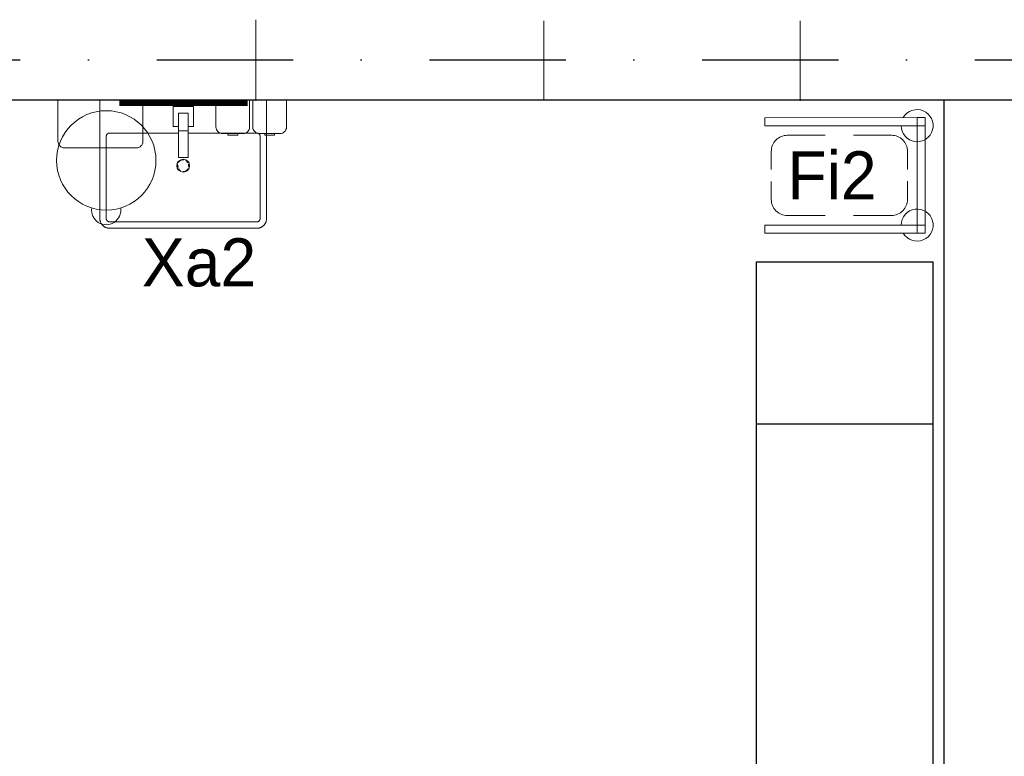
# Model space of a CAD drawing. Header units: millimetres. Extents: x 14495 to 271441, y -21035 to 2232.
# Tile 115 of 227: x 84600 to 84907, y -2952 to -2722. Entities that reach past the tile are written whole.
import ezdxf

# ---------------------------------------------------------------- set-up
doc = ezdxf.new("R2010")
doc.units = ezdxf.units.MM
doc.linetypes.add('DASHDOT', pattern=[1, 0.5, -0.25, 0, -0.25])
doc.linetypes.add('DASHED', pattern=[28.222222, 14.111111, -14.111111])
for name, color, linetype in [('-- TECH  SYMBOLE', 1, 'Continuous'), ('-TECH SANITARNA', 1, 'Continuous'), ('_1_cienkie', 251, 'Continuous'), ('A_cieńsza', 8, 'Continuous'), ('A_L_PRZEK', 3, 'Continuous'), ('A_OSIE', 252, 'DASHDOT'), ('A_PROJEKTOWANE', 3, 'Continuous')]:
    doc.layers.add(name, color=color, linetype=linetype)
for name, color, linetype, lineweight in [('03', 2, 'Continuous', 13), ('Q-SPCQ', 2, 'Continuous', 9), ('TECH Wyp-meble', 1, 'Continuous', 15), ('TECH Wyp-sanitar', 8, 'Continuous', 30)]:
    doc.layers.add(name, color=color, linetype=linetype, lineweight=lineweight)
doc.styles.add('cg', font='GOTHIC.TTF')

# ---------------------------------------------------------------- blocks, each defined once
blk = doc.blocks.new('Umywalka ceramiczna prostokątna - Umywalka nablatowa 60x45-V4-PW_K0')
at = {"layer": 'Q-SPCQ'}
for p, q in [((35.5, 42.5), (-10.5, 42.5)), ((-10.5, 40.5), (35.5, 40.5)), ((-13.5, 39.5), (-13.5, 2.5)), ((-11.5, 13.82), (-11.5, 39.5)), ((36.5, 39.5), (36.5, 13.82)), ((38.5, 2.5), (38.5, 39.5)), ((14, 20.41), (11, 20.41)), ((11, 20.41), (11, 18.11)), ((14, 20.41), (11, 20.41)), ((14, 18.11), (14, 20.41)), ((11, 12.15), (11, 18.11)), ((14, 18.11), (14, 12.15)), ((11, 12.82), (-10.5, 12.82)), ((35.5, 12.82), (14, 12.82)), ((9.32, 10.62), (9.32, 4.66)), ((11, 10.81), (9.51, 10.81)), ((11, 8.65), (11, 12.15)), ((14, 12.15), (11, 12.15)), ((14, 12.15), (14, 8.65)), ((15.46, 10.81), (14, 10.81)), ((15.65, 4.66), (15.65, 10.62)), ((11, 6.65), (11, 8.65)), ((14, 6.65), (11, 6.65)), ((14, 8.65), (14, 6.65)), ((9.47, 4.51), (15.5, 4.51)), ((-13.5, 2.5), (38.5, 2.5))]:
    blk.add_line(p, q, dxfattribs=at)
at = {"layer": 'Q-SPCQ', "flags": 128}
for points in [[(-10.5, 42.5), (-10.62, 42.5), (-10.74, 42.49), (-10.86, 42.48), (-10.98, 42.46), (-11.1, 42.44), (-11.21, 42.41), (-11.33, 42.38), (-11.44, 42.35), (-11.56, 42.31), (-11.67, 42.26), (-11.78, 42.21), (-11.89, 42.16), (-11.99, 42.1), (-12.09, 42.04), (-12.19, 41.98), (-12.29, 41.91), (-12.39, 41.83), (-12.48, 41.76), (-12.57, 41.67), (-12.65, 41.59), (-12.73, 41.5), (-12.81, 41.41), (-12.89, 41.32), (-12.96, 41.22), (-13.02, 41.12), (-13.09, 41.02), (-13.15, 40.91), (-13.2, 40.81), (-13.25, 40.7), (-13.3, 40.59), (-13.34, 40.47), (-13.37, 40.36), (-13.41, 40.24), (-13.43, 40.13), (-13.46, 40.01), (-13.47, 39.89), (-13.49, 39.77), (-13.5, 39.65), (-13.5, 39.53), (-13.5, 39.5)], [(-11.5, 39.5), (-11.5, 39.54), (-11.5, 39.58), (-11.49, 39.62), (-11.49, 39.66), (-11.48, 39.7), (-11.47, 39.74), (-11.46, 39.78), (-11.45, 39.81), (-11.44, 39.85), (-11.42, 39.89), (-11.4, 39.93), (-11.39, 39.96), (-11.37, 40), (-11.35, 40.03), (-11.33, 40.06), (-11.3, 40.1), (-11.28, 40.13), (-11.25, 40.16), (-11.22, 40.19), (-11.2, 40.22), (-11.17, 40.24), (-11.14, 40.27), (-11.11, 40.3), (-11.07, 40.32), (-11.04, 40.34), (-11.01, 40.36), (-10.97, 40.38), (-10.94, 40.4), (-10.9, 40.42), (-10.86, 40.43), (-10.82, 40.45), (-10.79, 40.46), (-10.75, 40.47), (-10.71, 40.48), (-10.67, 40.49), (-10.63, 40.49), (-10.59, 40.5), (-10.55, 40.5), (-10.51, 40.5), (-10.5, 40.5)], [(-11.1, 40.3), (-11.13, 40.28), (-11.16, 40.25), (-11.19, 40.22), (-11.22, 40.2), (-11.24, 40.17)], [(-10.5, 40.5), (-10.54, 40.5), (-10.58, 40.5), (-10.62, 40.49), (-10.66, 40.49)], [(38.5, 39.5), (38.5, 39.62), (38.49, 39.74), (38.48, 39.86), (38.46, 39.98), (38.44, 40.1), (38.41, 40.21), (38.38, 40.33), (38.35, 40.44), (38.31, 40.56), (38.26, 40.67), (38.21, 40.78), (38.16, 40.89), (38.1, 40.99), (38.04, 41.09), (37.98, 41.19), (37.91, 41.29), (37.83, 41.39), (37.76, 41.48), (37.67, 41.57), (37.59, 41.65), (37.5, 41.73), (37.41, 41.81), (37.32, 41.89), (37.22, 41.96), (37.12, 42.02), (37.02, 42.09), (36.91, 42.15), (36.81, 42.2), (36.7, 42.25), (36.59, 42.3), (36.47, 42.34), (36.36, 42.37), (36.24, 42.41), (36.13, 42.43), (36.01, 42.46), (35.89, 42.47), (35.77, 42.49), (35.65, 42.5), (35.53, 42.5), (35.5, 42.5)], [(35.63, 40.49), (35.59, 40.5), (35.55, 40.5), (35.51, 40.5), (35.5, 40.5)], [(35.5, 40.5), (35.54, 40.5), (35.58, 40.5), (35.62, 40.49), (35.66, 40.49), (35.7, 40.48), (35.74, 40.47), (35.78, 40.46), (35.81, 40.45), (35.85, 40.44), (35.89, 40.42), (35.93, 40.4), (35.96, 40.39), (36, 40.37), (36.03, 40.35), (36.06, 40.33), (36.1, 40.3), (36.13, 40.28), (36.16, 40.25), (36.19, 40.22), (36.22, 40.2), (36.24, 40.17), (36.27, 40.14), (36.3, 40.11), (36.32, 40.07), (36.34, 40.04), (36.36, 40.01), (36.38, 39.97), (36.4, 39.94), (36.42, 39.9), (36.43, 39.86), (36.45, 39.82), (36.46, 39.79), (36.47, 39.75), (36.48, 39.71), (36.49, 39.67), (36.49, 39.63), (36.5, 39.59), (36.5, 39.55), (36.5, 39.51), (36.5, 39.5)], [(36.3, 40.1), (36.28, 40.13), (36.25, 40.16), (36.22, 40.19), (36.2, 40.22), (36.17, 40.24)], [(-11.49, 39.63), (-11.5, 39.59), (-11.5, 39.55), (-11.5, 39.51), (-11.5, 39.5)], [(36.5, 39.5), (36.5, 39.54), (36.5, 39.58), (36.49, 39.62), (36.49, 39.66)], [(-11.5, 13.82), (-11.5, 13.78), (-11.5, 13.74), (-11.49, 13.7), (-11.49, 13.66)], [(-10.5, 12.82), (-10.54, 12.82), (-10.58, 12.82), (-10.62, 12.82), (-10.66, 12.83), (-10.7, 12.84), (-10.74, 12.85), (-10.78, 12.86), (-10.81, 12.87), (-10.85, 12.88), (-10.89, 12.9), (-10.93, 12.91), (-10.96, 12.93), (-11, 12.95), (-11.03, 12.97), (-11.06, 12.99), (-11.1, 13.02), (-11.13, 13.04), (-11.16, 13.07), (-11.19, 13.09), (-11.22, 13.12), (-11.24, 13.15), (-11.27, 13.18), (-11.3, 13.21), (-11.32, 13.24), (-11.34, 13.28), (-11.36, 13.31), (-11.38, 13.35), (-11.4, 13.38), (-11.42, 13.42), (-11.43, 13.45), (-11.45, 13.49), (-11.46, 13.53), (-11.47, 13.57), (-11.48, 13.61), (-11.49, 13.65), (-11.49, 13.69), (-11.5, 13.73), (-11.5, 13.77), (-11.5, 13.81), (-11.5, 13.82)], [(-11.3, 13.22), (-11.28, 13.19), (-11.25, 13.16), (-11.22, 13.13), (-11.2, 13.1), (-11.17, 13.07)], [(-10.63, 12.83), (-10.59, 12.82), (-10.55, 12.82), (-10.51, 12.82), (-10.5, 12.82)], [(36.5, 13.82), (36.5, 13.78), (36.5, 13.74), (36.49, 13.7), (36.49, 13.66), (36.48, 13.62), (36.47, 13.58), (36.46, 13.54), (36.45, 13.5), (36.44, 13.46), (36.42, 13.43), (36.4, 13.39), (36.39, 13.36), (36.37, 13.32), (36.35, 13.29), (36.33, 13.25), (36.3, 13.22), (36.28, 13.19), (36.25, 13.16), (36.22, 13.13), (36.2, 13.1), (36.17, 13.07), (36.14, 13.05), (36.11, 13.02), (36.07, 13), (36.04, 12.98), (36.01, 12.95), (35.97, 12.94), (35.94, 12.92), (35.9, 12.9), (35.86, 12.89), (35.82, 12.87), (35.79, 12.86), (35.75, 12.85), (35.71, 12.84), (35.67, 12.83), (35.63, 12.83), (35.59, 12.82), (35.55, 12.82), (35.51, 12.82), (35.5, 12.82)], [(35.5, 12.82), (35.54, 12.82), (35.58, 12.82), (35.62, 12.82), (35.66, 12.83)], [(36.1, 13.02), (36.13, 13.04), (36.16, 13.07), (36.19, 13.09), (36.22, 13.12), (36.24, 13.15)], [(36.49, 13.69), (36.5, 13.73), (36.5, 13.77), (36.5, 13.81), (36.5, 13.82)]]:
    blk.add_lwpolyline(points, dxfattribs=at)
at = {"layer": 'Q-SPCQ'}
for centre, radius, start, end in [((12.5, 23), 2, 0, 180), ((12.5, 23), 1.82, 95.8453, 146.6627), ((12.5, 23), 1.82, 85.131, 94.1833), ((12.5, 23), 1.82, 52.7593, 62.7191), ((12.5, 23), 2, 180, 360), ((12.5, 23), 1.82, 165.1578, 180), ((12.5, 23), 1.82, 180, 191.3408), ((12.5, 23), 1.63, 175.3673, 180), ((12.5, 23), 1.63, 175.3673, 180), ((12.5, 23), 1.63, 180, 198.6206), ((12.5, 23), 1.63, 180, 198.6206), ((12.5, 23), 1.82, 208.9833, 219.7338), ((12.5, 23), 1.63, 216.8749, 225), ((12.5, 23), 1.63, 216.8749, 225), ((12.5, 23), 1.82, 225, 229.4056), ((12.5, 23), 1.82, 232.7593, 242.7191), ((12.5, 23), 1.82, 275.8453, 326.6627), ((12.5, 23), 1.63, 36.8749, 45), ((12.5, 23), 1.63, 36.8749, 45), ((12.5, 23), 1.82, 45, 49.4056), ((12.5, 23), 1.82, 28.9833, 39.7338), ((12.5, 23), 1.63, 0, 18.6206), ((12.5, 23), 1.63, 0, 18.6206), ((12.5, 23), 1.63, 355.3673, 360), ((12.5, 23), 1.63, 355.3673, 360), ((12.5, 23), 1.82, 345.1578, 360), ((12.5, 23), 1.82, 0, 11.3408), ((12.5, 23), 1.82, 265.131, 274.1833), ((9.51, 10.62), 0.187, 90, 180), ((9.51, 10.62), 0.187, 120, 150), ((9.51, 10.62), 0.187, 120, 150), ((9.51, 10.62), 0.187, 120, 150), ((15.46, 10.62), 0.187, 0, 90), ((15.46, 10.62), 0.187, 30, 60), ((15.46, 10.62), 0.187, 30, 60), ((15.46, 10.62), 0.187, 30, 60), ((9.47, 4.66), 0.149, 180, 270), ((15.5, 4.66), 0.149, 270, 360)]:
    blk.add_arc(centre, radius, start, end, dxfattribs=at)
blk = doc.blocks.new('stelaż_do_worków-1')
at = {"color": 1, "lineweight": 0}
for points in [[(0, 15.5), (0, 18), (-50, 18), (-50, 15.5)], [(0, 18), (-2.5, 18), (-2.5, -18), (0, -18)], [(0, -18), (0, -15.5), (-50, -15.5), (-50, -18)]]:
    blk.add_lwpolyline(points, close=True, dxfattribs=at)
at = {"color": 251, "linetype": 'Continuous', "lineweight": 13, "ltscale": 0.5}
for points in [[(-31.2, 12.5), (-43, 12.5, 0.414214), (-48, 7.5), (-48, 1.85)], [(-22.3, 12.5), (-10.5, 12.5, -0.414214), (-5.5, 7.5), (-5.5, 1.85)], [(-48, -1.85), (-48, -7.5, 0.414214), (-43, -12.5), (-31.2, -12.5)], [(-5.5, -1.85), (-5.5, -7.5, -0.414214), (-10.5, -12.5), (-22.3, -12.5)]]:
    blk.add_lwpolyline(points, format="xyb", dxfattribs=at)
at = {"color": 1, "lineweight": 15}
for centre, start, end in [((-2.5, 15.5), 180, 150), ((-2.5, -15.5), 210, 180)]:
    blk.add_arc(centre, 5, start, end, dxfattribs=at)

msp = doc.modelspace()

# ---------------------------------------------------------------- linework, layer by layer
at = {"layer": '-TECH SANITARNA', "color": 1, "const_width": 2}
msp.add_lwpolyline([(84630.9, -2747.69), (84670.9, -2747.72)], dxfattribs=at)
at = {"layer": '03', "color": 1}
for points in [[(84636.23, -2761.73), (84613.73, -2761.71, -0.414214), (84611.73, -2759.71), (84611.74, -2746.71), (84638.24, -2746.73), (84638.23, -2759.73, -0.414214)], [(84669.53, -2757.25), (84663.03, -2757.24, -0.414214), (84661.03, -2755.24), (84661.03, -2746.74), (84671.53, -2746.75), (84671.53, -2755.25, -0.414214)], [(84681.04, -2757.26), (84674.54, -2757.25, -0.414214), (84672.54, -2755.25), (84672.54, -2746.75), (84683.04, -2746.76), (84683.04, -2755.26, -0.414214)]]:
    msp.add_lwpolyline(points, format="xyb", close=True, dxfattribs=at)
for points in [[(84667.83, -2757.25), (84664.73, -2757.25), (84664.73, -2757.8), (84667.83, -2757.8)], [(84679.34, -2757.26), (84676.24, -2757.25), (84676.24, -2757.8), (84679.34, -2757.81)]]:
    msp.add_lwpolyline(points, close=True, dxfattribs=at)
msp.add_circle((84626.81, -2765.65), 15.5, dxfattribs=at)
msp.add_arc((84626.8, -2781.15), 4.56, 171.5081, 8.4145, dxfattribs=at)
at = {"layer": '_1_cienkie', "linetype": 'DASHED'}
msp.add_line((84900.29, -2746.76), (85186.29, -2747.09), dxfattribs=at)
at = {"layer": 'A_cieńsza', "linetype": 'Continuous', "lineweight": 13}
for p, q in [((84673.48, -2721.76), (84673.48, -2747.09)), ((84763.39, -2722.09), (84763.39, -2746.76)), ((84843.39, -2722.09), (84843.39, -2747.09))]:
    msp.add_line(p, q, dxfattribs=at)
at = {"layer": 'A_L_PRZEK'}
msp.add_line((84443.87, -2746.76), (84743.72, -2746.76), dxfattribs=at)
at = {"layer": 'A_OSIE', "ltscale": 85}
msp.add_line((82259.79, -2734.26), (86562.29, -2734.26), dxfattribs=at)
at = {"layer": 'A_PROJEKTOWANE'}
for p, q in [((84743.72, -2746.76), (84900.29, -2746.76)), ((84888.29, -3202.26), (84888.29, -2747.09))]:
    msp.add_line(p, q, dxfattribs=at)
at = {"layer": 'TECH Wyp-meble', "color": 1, "lineweight": -3}
msp.add_line((84829.69, -2847.85), (84884.69, -2847.85), dxfattribs=at)
at = {"layer": 'TECH Wyp-meble', "color": 2, "lineweight": -3}
msp.add_lwpolyline([(84884.69, -2797.25), (84884.69, -2982.25), (84829.69, -2982.25), (84829.69, -2797.25)], close=True, dxfattribs=at)

# ---------------------------------------------------------------- block references
at = {"layer": 'TECH Wyp-meble', "color": 1, "lineweight": -3, "xscale": -1, "rotation": 180.0169848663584}
msp.add_blockref('stelaż_do_worków-1', (84882.33, -2770.31), dxfattribs=at)
at = {"layer": 'TECH Wyp-sanitar', "rotation": 179.9601905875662}
msp.add_blockref('Umywalka ceramiczna prostokątna - Umywalka nablatowa 60x45-V4-PW_K0', (84663.33, -2744.31), dxfattribs=at)

# ---------------------------------------------------------------- texts
at = {"layer": '-- TECH  SYMBOLE', "color": 1, "style": 'cg'}
msp.add_text('Fi2', height=15, dxfattribs=at).set_placement((84839.33, -2777.82))
msp.add_text('Xa2', height=15, rotation=359.9602, dxfattribs=at).set_placement((84637.91, -2804.92))

doc.saveas('drawing.dxf')
